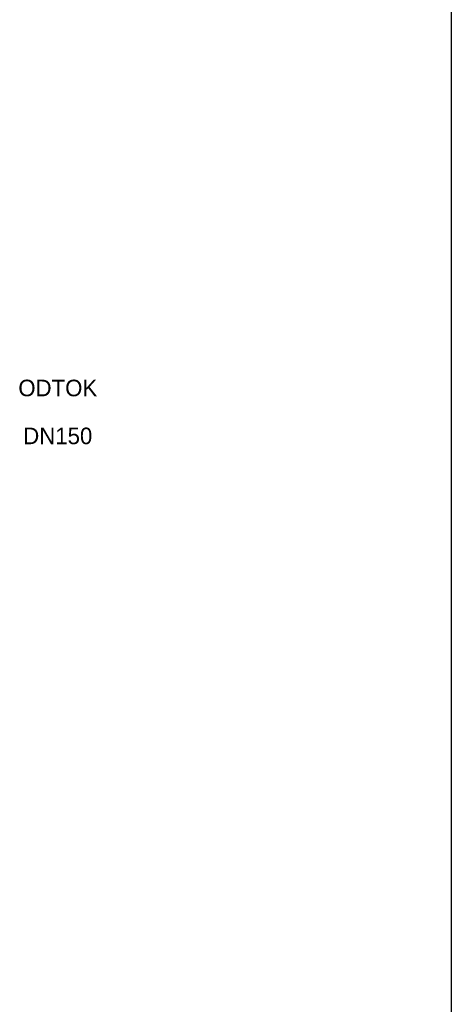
# Model space of a CAD drawing. Header units: millimetres. Extents: x -141570 to 63736, y -255381 to -136000.
# Tile 12 of 35: x -103823 to -102262, y -250231 to -246666. Entities that reach past the tile are written whole.
import ezdxf
from ezdxf.enums import TextEntityAlignment as Align

# ---------------------------------------------------------------- set-up
doc = ezdxf.new("R2010")
doc.units = ezdxf.units.MM
doc.layers.add('AS-Ramecek', color=9, linetype='Continuous')
doc.layers.add('AS-Text', color=7, linetype='Continuous')
doc.layers.add('SRAFY', color=9, linetype='Continuous', lineweight=0)
doc.styles.add('ARIAL', font='arial.ttf', dxfattribs={"width": 0.8})
doc.styles.add('Castelar', font='CASTELAR.TTF')
doc.styles.add('ROMANS', font='ic-romans.shx', dxfattribs={"width": 0.8})

# ---------------------------------------------------------------- blocks, each defined once
blk = doc.blocks.new('Razitko')
at = {"layer": 'AS-Ramecek'}
blk.add_lwpolyline([(0, 0), (0, 5940), (4200, 5940), (4200, 0)], close=True, dxfattribs=at)
at = {"style": 'ARIAL'}
blk.add_attdef('31.03.2014', (2518.6, 74.2), '', height=38.4, dxfattribs=at)
at = {"layer": 'AS-Ramecek', "style": 'ARIAL', "flags": 4}
for tag, p in [('AS-REWA_1EO_ECO', (2974.2, 921.1)), ('1510_MM', (2974.2, 780.3)), ('ROZMER', (2974.2, 639.5)), ('VYSKA_VTOK', (2974.2, 498.7)), ('OBJEM', (2974.2, 357.9)), ('HMOTNOST', (2974.2, 217.1))]:
    blk.add_attdef(tag, text='', height=44, dxfattribs=at).set_placement(p, align=Align.MIDDLE_LEFT)
at = {"layer": 'SRAFY', "color": 156}
for tag, height, style, p in [('VYUŽITÍ_DEŠŤOVÝCH_VOD', 72, 'ARIAL', (4030.5, 5632.4)), ('AS-REWA_EO1_ECO', 60, 'Castelar', (4030.5, 5479.3))]:
    blk.add_attdef(tag, text='', height=height, dxfattribs=dict(at, style=style)).set_placement(p, align=Align.RIGHT)

msp = doc.modelspace()

# ---------------------------------------------------------------- block references
at = {"layer": 'AS-Ramecek', "xscale": 1.875, "yscale": 1.875, "zscale": 1.875}
msp.add_blockref('Razitko', (-110137.374, -252113.653), dxfattribs=at)

# ---------------------------------------------------------------- texts
at = {"layer": 'AS-Text', "linetype": 'Continuous', "style": 'ROMANS'}
for s, p in [('ODTOK', (-103685.383, -248029.84)), ('DN150', (-103685.383, -248203.329))]:
    msp.add_text(s, height=60, dxfattribs=at).set_placement(p, align=Align.CENTER)

doc.saveas('drawing.dxf')
